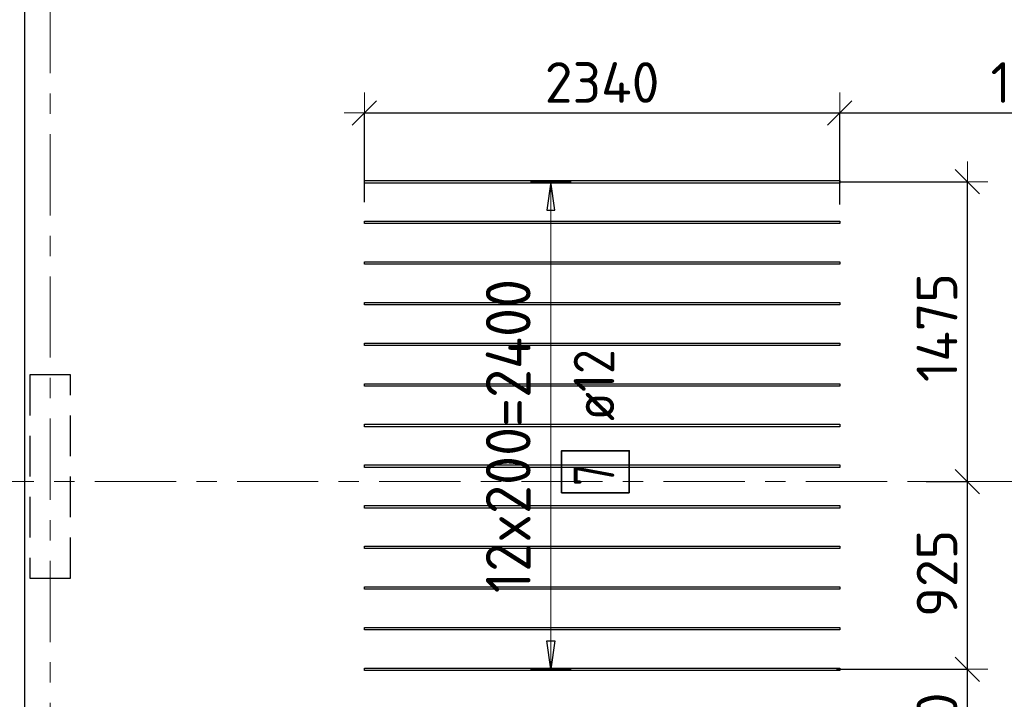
# Model space of a CAD drawing. Header units: metres. Extents: x -38 to 97, y -15 to 21.
# Tile 18 of 111: x 32.7 to 37.55, y 11.73 to 15.07. Entities that reach past the tile are written whole.
import ezdxf

# ---------------------------------------------------------------- set-up
doc = ezdxf.new("R2010")
doc.units = ezdxf.units.M
doc.header["$PDMODE"] = 65
for name, pattern in [('______11', [0.5, 0.4, -0.05, 0, -0.05]), ('______2', [0.27, 0.2, -0.07]), ('______5', [1.1, 0.8, -0.1, 0.1, -0.1])]:
    doc.linetypes.add(name, pattern=pattern)
for name, color, linetype, lineweight in [('XR$2$Осевая линия (1)', 7, '______5', 13), ('XR$3$Перекрытие (1)', 7, 'Continuous', 35), ('XR$3$Размерная линия (1)', 7, 'Continuous', 13), ('XR$5$Перекрытие (1)', 7, 'Continuous', 35), ('XR$5$Размерная линия (1)', 7, 'Continuous', 13)]:
    doc.layers.add(name, color=color, linetype=linetype, lineweight=lineweight)
for name, color, linetype, lineweight, true_color in [('XR$3$Арм.стержн.Доп. Арм верхн.зоны Х', 7, 'Continuous', 35, 0x8c8cff), ('XR$5$Арм.стержн.Доп. Арм верхн.зоны Х', 7, 'Continuous', 35, 0x8c8cff), ('XR$7$Стена_ бетон несущ.', 7, 'Continuous', 70, 0xb4b496)]:
    doc.layers.add(name, color=color, linetype=linetype, lineweight=lineweight, true_color=true_color)
doc.styles.add('ISOCPEUR', font='txt')
doc.dimstyles.new('DIMSTYLE_3', dxfattribs={"dimtxt": 0.2, "dimasz": 0.2, "dimexe": 0, "dimexo": 0, "dimgap": 0.1, "dimtad": 2, "dimdec": 0, "dimlfac": 1000, "dimrnd": 5, "dimzin": 12, "dimdsep": 46, "dimtxsty": 'ISOCPEUR', "dimblk1": 'ALL_ML_STRICH', "dimblk2": 'ALL_ML_STRICH', "dimsah": 1, "dimcen": 0, "dimclrd": 7, "dimclre": 256, "dimclrt": 7, "dimadec": 0, "dimazin": 0, "dimtfac": 1, "dimtdec": 0, "dimtix": 1, "dimtmove": 2, "dimatfit": 3, "dimfxl": 0, "dimtzin": 0, "dimlwd": 0, "dimlwe": -3, "dimarcsym": 0})

# ---------------------------------------------------------------- blocks, each defined once
blk = doc.blocks.new('ALL_ML_STRICH')
at = {"color": 0, "linetype": 'ByBlock', "lineweight": -2}
for p, q in [((0, -0.5), (0, 0.5)), ((-0.3, -0.3), (0.3, 0.3)), ((-1, 0), (0.5, 0))]:
    blk.add_line(p, q, dxfattribs=at)
blk = doc.blocks.new('*D63')
at = {"layer": 'DEFPOINTS', "color": 7, "linetype": 'Continuous', "lineweight": 13, "transparency": 33554687}
for p in [(34.3973, 14.6145), (34.3973, 14.1556), (36.7373, 14.1432)]:
    blk.add_point(p, dxfattribs=at)
at = {"layer": 'XR$3$Размерная линия (1)', "color": 9, "linetype": 'Continuous', "lineweight": -2, "true_color": 0xc7c7c7, "transparency": 33554687}
for p, q in [((34.3973, 14.1756), (34.3973, 14.6145)), ((36.7373, 14.1632), (36.7373, 14.6145))]:
    blk.add_line(p, q, dxfattribs=at)
at = {"layer": 'XR$3$Размерная линия (1)', "color": 7, "linetype": 'Continuous', "lineweight": -2, "transparency": 33554687}
blk.add_line((34.3973, 14.6145), (36.7373, 14.6145), dxfattribs=at)
at = {"layer": 'XR$3$Размерная линия (1)', "color": 7, "linetype": 'Continuous', "lineweight": 13, "transparency": 33554687, "xscale": 0.2, "yscale": 0.2, "zscale": 0.2, "rotation": 180}
blk.add_blockref('ALL_ML_STRICH', (34.3973, 14.6145), dxfattribs=at)
at = {"layer": 'XR$3$Размерная линия (1)', "color": 7, "linetype": 'Continuous', "lineweight": 13, "transparency": 33554687, "xscale": 0.2, "yscale": 0.2, "zscale": 0.2}
blk.add_blockref('ALL_ML_STRICH', (36.7373, 14.6145), dxfattribs=at)
at = {"layer": 'XR$3$Размерная линия (1)', "color": 7, "linetype": 'Continuous', "lineweight": 13, "transparency": 33554687, "insert": (35.5673, 14.7645), "char_height": 0.2, "width": 0.8, "attachment_point": 5, "style": 'ISOCPEUR'}
blk.add_mtext('\\A1;{2340}', dxfattribs=at)
blk = doc.blocks.new('*D64')
at = {"layer": 'DEFPOINTS', "color": 7, "linetype": 'Continuous', "lineweight": 13, "transparency": 33554687}
for p in [(36.7373, 14.6145), (38.7, 14.4285), (36.7373, 14.1432)]:
    blk.add_point(p, dxfattribs=at)
at = {"layer": 'XR$3$Размерная линия (1)', "color": 9, "linetype": 'Continuous', "lineweight": -2, "true_color": 0xc7c7c7, "transparency": 33554687}
for p, q in [((36.7373, 14.1632), (36.7373, 14.6145)), ((38.7, 14.4485), (38.7, 14.6145))]:
    blk.add_line(p, q, dxfattribs=at)
at = {"layer": 'XR$3$Размерная линия (1)', "color": 7, "linetype": 'Continuous', "lineweight": -2, "transparency": 33554687}
blk.add_line((36.7373, 14.6145), (38.7, 14.6145), dxfattribs=at)
at = {"layer": 'XR$3$Размерная линия (1)', "color": 7, "linetype": 'Continuous', "lineweight": 13, "transparency": 33554687, "xscale": 0.2, "yscale": 0.2, "zscale": 0.2, "rotation": 180}
blk.add_blockref('ALL_ML_STRICH', (36.7373, 14.6145), dxfattribs=at)
at = {"layer": 'XR$3$Размерная линия (1)', "color": 7, "linetype": 'Continuous', "lineweight": 13, "transparency": 33554687, "xscale": 0.2, "yscale": 0.2, "zscale": 0.2}
blk.add_blockref('ALL_ML_STRICH', (38.7, 14.6145), dxfattribs=at)
at = {"layer": 'XR$3$Размерная линия (1)', "color": 7, "linetype": 'Continuous', "lineweight": 13, "transparency": 33554687, "insert": (37.7487, 14.7645), "char_height": 0.2, "width": 0.8, "attachment_point": 5, "style": 'ISOCPEUR'}
blk.add_mtext('\\A1;{1965}', dxfattribs=at)
blk = doc.blocks.new('*D66')
at = {"layer": 'DEFPOINTS', "color": 7, "linetype": 'Continuous', "lineweight": 13, "transparency": 33554687}
for p in [(36.7006, 11.8756), (36.6869, 11.2056), (37.3658, 11.2056)]:
    blk.add_point(p, dxfattribs=at)
at = {"layer": 'XR$3$Размерная линия (1)', "color": 9, "linetype": 'Continuous', "lineweight": -2, "true_color": 0xc7c7c7, "transparency": 33554687}
for p, q in [((36.7206, 11.8756), (37.3658, 11.8756)), ((36.7069, 11.2056), (37.3658, 11.2056))]:
    blk.add_line(p, q, dxfattribs=at)
at = {"layer": 'XR$3$Размерная линия (1)', "color": 7, "linetype": 'Continuous', "lineweight": -2, "transparency": 33554687}
blk.add_line((37.3658, 11.2056), (37.3658, 11.8756), dxfattribs=at)
at = {"layer": 'XR$3$Размерная линия (1)', "color": 7, "linetype": 'Continuous', "lineweight": 13, "transparency": 33554687, "xscale": 0.2, "yscale": 0.2, "zscale": 0.2}
for p, rotation in [((37.3658, 11.8756), 90), ((37.3658, 11.2056), 270)]:
    blk.add_blockref('ALL_ML_STRICH', p, dxfattribs=dict(at, rotation=rotation))
at = {"layer": 'XR$3$Размерная линия (1)', "color": 7, "linetype": 'Continuous', "lineweight": 13, "transparency": 33554687, "insert": (37.2158, 11.5506), "char_height": 0.2, "width": 0.6, "attachment_point": 5, "rotation": 90, "style": 'ISOCPEUR'}
blk.add_mtext('\\A1;{670}', dxfattribs=at)
blk = doc.blocks.new('*D67')
at = {"layer": 'DEFPOINTS', "color": 7, "linetype": 'Continuous', "lineweight": 13, "transparency": 33554687}
for p in [(37.1424, 12.8), (36.7006, 11.8756), (37.3658, 11.8756)]:
    blk.add_point(p, dxfattribs=at)
at = {"layer": 'XR$3$Размерная линия (1)', "color": 9, "linetype": 'Continuous', "lineweight": -2, "true_color": 0xc7c7c7, "transparency": 33554687}
for p, q in [((37.1624, 12.8), (37.3658, 12.8)), ((36.7206, 11.8756), (37.3658, 11.8756))]:
    blk.add_line(p, q, dxfattribs=at)
at = {"layer": 'XR$3$Размерная линия (1)', "color": 7, "linetype": 'Continuous', "lineweight": -2, "transparency": 33554687}
blk.add_line((37.3658, 11.8756), (37.3658, 12.8), dxfattribs=at)
at = {"layer": 'XR$3$Размерная линия (1)', "color": 7, "linetype": 'Continuous', "lineweight": 13, "transparency": 33554687, "xscale": 0.2, "yscale": 0.2, "zscale": 0.2}
for p, rotation in [((37.3658, 12.8), 90), ((37.3658, 11.8756), 270)]:
    blk.add_blockref('ALL_ML_STRICH', p, dxfattribs=dict(at, rotation=rotation))
at = {"layer": 'XR$3$Размерная линия (1)', "color": 7, "linetype": 'Continuous', "lineweight": 13, "transparency": 33554687, "insert": (37.2158, 12.3478), "char_height": 0.2, "width": 0.6, "attachment_point": 5, "rotation": 90, "style": 'ISOCPEUR'}
blk.add_mtext('\\A1;{925}', dxfattribs=at)
blk = doc.blocks.new('*D68')
at = {"layer": 'DEFPOINTS', "color": 7, "linetype": 'Continuous', "lineweight": 13, "transparency": 33554687}
for p in [(36.7173, 14.2756), (37.1424, 12.8), (37.3658, 12.8)]:
    blk.add_point(p, dxfattribs=at)
at = {"layer": 'XR$3$Размерная линия (1)', "color": 9, "linetype": 'Continuous', "lineweight": -2, "true_color": 0xc7c7c7, "transparency": 33554687}
for p, q in [((36.7373, 14.2756), (37.3658, 14.2756)), ((37.1624, 12.8), (37.3658, 12.8))]:
    blk.add_line(p, q, dxfattribs=at)
at = {"layer": 'XR$3$Размерная линия (1)', "color": 7, "linetype": 'Continuous', "lineweight": -2, "transparency": 33554687}
blk.add_line((37.3658, 12.8), (37.3658, 14.2756), dxfattribs=at)
at = {"layer": 'XR$3$Размерная линия (1)', "color": 7, "linetype": 'Continuous', "lineweight": 13, "transparency": 33554687, "xscale": 0.2, "yscale": 0.2, "zscale": 0.2}
for p, rotation in [((37.3658, 14.2756), 90), ((37.3658, 12.8), 270)]:
    blk.add_blockref('ALL_ML_STRICH', p, dxfattribs=dict(at, rotation=rotation))
at = {"layer": 'XR$3$Размерная линия (1)', "color": 7, "linetype": 'Continuous', "lineweight": 13, "transparency": 33554687, "insert": (37.2158, 13.5578), "char_height": 0.2, "width": 0.8, "attachment_point": 5, "rotation": 90, "style": 'ISOCPEUR'}
blk.add_mtext('\\A1;{1475}', dxfattribs=at)
blk = doc.blocks.new('*D360')
at = {"layer": 'DEFPOINTS', "color": 7, "linetype": 'Continuous', "lineweight": 13, "transparency": 33554687}
for p in [(34.3973, 14.6145), (34.3973, 14.1556), (36.7373, 14.1432)]:
    blk.add_point(p, dxfattribs=at)
at = {"layer": 'XR$5$Размерная линия (1)', "color": 9, "linetype": 'Continuous', "lineweight": -2, "true_color": 0xc7c7c7, "transparency": 33554687}
for p, q in [((34.3973, 14.1756), (34.3973, 14.6145)), ((36.7373, 14.1632), (36.7373, 14.6145))]:
    blk.add_line(p, q, dxfattribs=at)
at = {"layer": 'XR$5$Размерная линия (1)', "color": 7, "linetype": 'Continuous', "lineweight": -2, "transparency": 33554687}
blk.add_line((34.3973, 14.6145), (36.7373, 14.6145), dxfattribs=at)
at = {"layer": 'XR$5$Размерная линия (1)', "color": 7, "linetype": 'Continuous', "lineweight": 13, "transparency": 33554687, "xscale": 0.2, "yscale": 0.2, "zscale": 0.2, "rotation": 180}
blk.add_blockref('ALL_ML_STRICH', (34.3973, 14.6145), dxfattribs=at)
at = {"layer": 'XR$5$Размерная линия (1)', "color": 7, "linetype": 'Continuous', "lineweight": 13, "transparency": 33554687, "xscale": 0.2, "yscale": 0.2, "zscale": 0.2}
blk.add_blockref('ALL_ML_STRICH', (36.7373, 14.6145), dxfattribs=at)
at = {"layer": 'XR$5$Размерная линия (1)', "color": 7, "linetype": 'Continuous', "lineweight": 13, "transparency": 33554687, "insert": (35.5673, 14.7645), "char_height": 0.2, "width": 0.8, "attachment_point": 5, "style": 'ISOCPEUR'}
blk.add_mtext('\\A1;{2340}', dxfattribs=at)
blk = doc.blocks.new('*D361')
at = {"layer": 'DEFPOINTS', "color": 7, "linetype": 'Continuous', "lineweight": 13, "transparency": 33554687}
for p in [(36.7373, 14.6145), (38.7, 14.4285), (36.7373, 14.1432)]:
    blk.add_point(p, dxfattribs=at)
at = {"layer": 'XR$5$Размерная линия (1)', "color": 9, "linetype": 'Continuous', "lineweight": -2, "true_color": 0xc7c7c7, "transparency": 33554687}
for p, q in [((36.7373, 14.1632), (36.7373, 14.6145)), ((38.7, 14.4485), (38.7, 14.6145))]:
    blk.add_line(p, q, dxfattribs=at)
at = {"layer": 'XR$5$Размерная линия (1)', "color": 7, "linetype": 'Continuous', "lineweight": -2, "transparency": 33554687}
blk.add_line((36.7373, 14.6145), (38.7, 14.6145), dxfattribs=at)
at = {"layer": 'XR$5$Размерная линия (1)', "color": 7, "linetype": 'Continuous', "lineweight": 13, "transparency": 33554687, "xscale": 0.2, "yscale": 0.2, "zscale": 0.2, "rotation": 180}
blk.add_blockref('ALL_ML_STRICH', (36.7373, 14.6145), dxfattribs=at)
at = {"layer": 'XR$5$Размерная линия (1)', "color": 7, "linetype": 'Continuous', "lineweight": 13, "transparency": 33554687, "xscale": 0.2, "yscale": 0.2, "zscale": 0.2}
blk.add_blockref('ALL_ML_STRICH', (38.7, 14.6145), dxfattribs=at)
at = {"layer": 'XR$5$Размерная линия (1)', "color": 7, "linetype": 'Continuous', "lineweight": 13, "transparency": 33554687, "insert": (37.7487, 14.7645), "char_height": 0.2, "width": 0.8, "attachment_point": 5, "style": 'ISOCPEUR'}
blk.add_mtext('\\A1;{1965}', dxfattribs=at)
blk = doc.blocks.new('*D363')
at = {"layer": 'DEFPOINTS', "color": 7, "linetype": 'Continuous', "lineweight": 13, "transparency": 33554687}
for p in [(36.7006, 11.8756), (36.6869, 11.2056), (37.3658, 11.2056)]:
    blk.add_point(p, dxfattribs=at)
at = {"layer": 'XR$5$Размерная линия (1)', "color": 9, "linetype": 'Continuous', "lineweight": -2, "true_color": 0xc7c7c7, "transparency": 33554687}
for p, q in [((36.7206, 11.8756), (37.3658, 11.8756)), ((36.7069, 11.2056), (37.3658, 11.2056))]:
    blk.add_line(p, q, dxfattribs=at)
at = {"layer": 'XR$5$Размерная линия (1)', "color": 7, "linetype": 'Continuous', "lineweight": -2, "transparency": 33554687}
blk.add_line((37.3658, 11.2056), (37.3658, 11.8756), dxfattribs=at)
at = {"layer": 'XR$5$Размерная линия (1)', "color": 7, "linetype": 'Continuous', "lineweight": 13, "transparency": 33554687, "xscale": 0.2, "yscale": 0.2, "zscale": 0.2}
for p, rotation in [((37.3658, 11.8756), 90), ((37.3658, 11.2056), 270)]:
    blk.add_blockref('ALL_ML_STRICH', p, dxfattribs=dict(at, rotation=rotation))
at = {"layer": 'XR$5$Размерная линия (1)', "color": 7, "linetype": 'Continuous', "lineweight": 13, "transparency": 33554687, "insert": (37.2158, 11.5506), "char_height": 0.2, "width": 0.6, "attachment_point": 5, "rotation": 90, "style": 'ISOCPEUR'}
blk.add_mtext('\\A1;{670}', dxfattribs=at)
blk = doc.blocks.new('*D364')
at = {"layer": 'DEFPOINTS', "color": 7, "linetype": 'Continuous', "lineweight": 13, "transparency": 33554687}
for p in [(37.1424, 12.8), (36.7006, 11.8756), (37.3658, 11.8756)]:
    blk.add_point(p, dxfattribs=at)
at = {"layer": 'XR$5$Размерная линия (1)', "color": 9, "linetype": 'Continuous', "lineweight": -2, "true_color": 0xc7c7c7, "transparency": 33554687}
for p, q in [((37.1624, 12.8), (37.3658, 12.8)), ((36.7206, 11.8756), (37.3658, 11.8756))]:
    blk.add_line(p, q, dxfattribs=at)
at = {"layer": 'XR$5$Размерная линия (1)', "color": 7, "linetype": 'Continuous', "lineweight": -2, "transparency": 33554687}
blk.add_line((37.3658, 11.8756), (37.3658, 12.8), dxfattribs=at)
at = {"layer": 'XR$5$Размерная линия (1)', "color": 7, "linetype": 'Continuous', "lineweight": 13, "transparency": 33554687, "xscale": 0.2, "yscale": 0.2, "zscale": 0.2}
for p, rotation in [((37.3658, 12.8), 90), ((37.3658, 11.8756), 270)]:
    blk.add_blockref('ALL_ML_STRICH', p, dxfattribs=dict(at, rotation=rotation))
at = {"layer": 'XR$5$Размерная линия (1)', "color": 7, "linetype": 'Continuous', "lineweight": 13, "transparency": 33554687, "insert": (37.2158, 12.3478), "char_height": 0.2, "width": 0.6, "attachment_point": 5, "rotation": 90, "style": 'ISOCPEUR'}
blk.add_mtext('\\A1;{925}', dxfattribs=at)
blk = doc.blocks.new('*D365')
at = {"layer": 'DEFPOINTS', "color": 7, "linetype": 'Continuous', "lineweight": 13, "transparency": 33554687}
for p in [(36.7173, 14.2756), (37.1424, 12.8), (37.3658, 12.8)]:
    blk.add_point(p, dxfattribs=at)
at = {"layer": 'XR$5$Размерная линия (1)', "color": 9, "linetype": 'Continuous', "lineweight": -2, "true_color": 0xc7c7c7, "transparency": 33554687}
for p, q in [((36.7373, 14.2756), (37.3658, 14.2756)), ((37.1624, 12.8), (37.3658, 12.8))]:
    blk.add_line(p, q, dxfattribs=at)
at = {"layer": 'XR$5$Размерная линия (1)', "color": 7, "linetype": 'Continuous', "lineweight": -2, "transparency": 33554687}
blk.add_line((37.3658, 12.8), (37.3658, 14.2756), dxfattribs=at)
at = {"layer": 'XR$5$Размерная линия (1)', "color": 7, "linetype": 'Continuous', "lineweight": 13, "transparency": 33554687, "xscale": 0.2, "yscale": 0.2, "zscale": 0.2}
for p, rotation in [((37.3658, 14.2756), 90), ((37.3658, 12.8), 270)]:
    blk.add_blockref('ALL_ML_STRICH', p, dxfattribs=dict(at, rotation=rotation))
at = {"layer": 'XR$5$Размерная линия (1)', "color": 7, "linetype": 'Continuous', "lineweight": 13, "transparency": 33554687, "insert": (37.2158, 13.5578), "char_height": 0.2, "width": 0.8, "attachment_point": 5, "rotation": 90, "style": 'ISOCPEUR'}
blk.add_mtext('\\A1;{1475}', dxfattribs=at)

msp = doc.modelspace()

# ---------------------------------------------------------------- linework, layer by layer
at = {"layer": 'XR$2$Осевая линия (1)', "color": 253, "linetype": '______11', "lineweight": 13, "true_color": 0xa0a0a0, "transparency": 33554687}
for p, q in [((32.85, -3.39), (32.85, 19.78)), ((-2.63, 12.8), (62.6, 12.8))]:
    msp.add_line(p, q, dxfattribs=at)
at = {"layer": 'XR$3$Арм.стержн.Доп. Арм верхн.зоны Х', "color": 253, "linetype": 'Continuous', "lineweight": -3, "true_color": 0xa0a0a0, "transparency": 33554687}
for p, q in [((35.3151, 14.2756), (35.2151, 14.2756)), ((35.3151, 14.2756), (35.4151, 14.2756)), ((35.3151, 11.8756), (35.2151, 11.8756)), ((35.3151, 11.8756), (35.4151, 11.8756))]:
    msp.add_line(p, q, dxfattribs=at)
at = {"layer": 'XR$3$Арм.стержн.Доп. Арм верхн.зоны Х', "color": 7, "linetype": 'Continuous', "lineweight": 25, "transparency": 33554687}
for p, q in [((35.3151, 14.2756), (35.2951, 14.1356)), ((35.3351, 14.1356), (35.3151, 14.2756)), ((35.2951, 14.1356), (35.3351, 14.1356)), ((35.3151, 11.8756), (35.2951, 12.0156)), ((35.2951, 12.0156), (35.3351, 12.0156)), ((35.3351, 12.0156), (35.3151, 11.8756))]:
    msp.add_line(p, q, dxfattribs=at)
at = {"layer": 'XR$3$Арм.стержн.Доп. Арм верхн.зоны Х', "color": 7, "linetype": 'Continuous', "lineweight": 13, "transparency": 33554687}
for p, q in [((35.3151, 14.2756), (35.3151, 14.2756)), ((35.3151, 11.8756), (35.3151, 14.2756)), ((35.3151, 11.8756), (35.3151, 11.8756))]:
    msp.add_line(p, q, dxfattribs=at)
at = {"layer": 'XR$3$Арм.стержн.Доп. Арм верхн.зоны Х', "color": 34, "linetype": 'Continuous', "lineweight": 25, "transparency": 33554687}
for points in [[(36.7373, 14.2696), (34.3973, 14.2696), (34.3973, 14.2816), (36.7373, 14.2816), (36.7373, 14.2696)], [(36.7373, 14.0696), (34.3973, 14.0696), (34.3973, 14.0816), (36.7373, 14.0816), (36.7373, 14.0696)], [(36.7373, 13.8696), (34.3973, 13.8696), (34.3973, 13.8816), (36.7373, 13.8816), (36.7373, 13.8696)], [(36.7373, 13.6696), (34.3973, 13.6696), (34.3973, 13.6816), (36.7373, 13.6816), (36.7373, 13.6696)], [(36.7373, 13.4696), (34.3973, 13.4696), (34.3973, 13.4816), (36.7373, 13.4816), (36.7373, 13.4696)], [(36.7373, 13.2696), (34.3973, 13.2696), (34.3973, 13.2816), (36.7373, 13.2816), (36.7373, 13.2696)], [(36.7373, 13.0696), (34.3973, 13.0696), (34.3973, 13.0816), (36.7373, 13.0816), (36.7373, 13.0696)], [(36.7373, 12.8696), (34.3973, 12.8696), (34.3973, 12.8816), (36.7373, 12.8816), (36.7373, 12.8696)], [(36.7373, 12.6696), (34.3973, 12.6696), (34.3973, 12.6816), (36.7373, 12.6816), (36.7373, 12.6696)], [(36.7373, 12.4696), (34.3973, 12.4696), (34.3973, 12.4816), (36.7373, 12.4816), (36.7373, 12.4696)], [(36.7373, 12.2696), (34.3973, 12.2696), (34.3973, 12.2816), (36.7373, 12.2816), (36.7373, 12.2696)], [(36.7373, 12.0696), (34.3973, 12.0696), (34.3973, 12.0816), (36.7373, 12.0816), (36.7373, 12.0696)], [(36.7373, 11.8696), (34.3973, 11.8696), (34.3973, 11.8816), (36.7373, 11.8816), (36.7373, 11.8696)]]:
    msp.add_lwpolyline(points, dxfattribs=at)
at = {"layer": 'XR$3$Арм.стержн.Доп. Арм верхн.зоны Х', "color": 7, "linetype": 'Continuous', "lineweight": 35, "transparency": 33554687}
msp.add_lwpolyline([(35.7009, 12.745), (35.7009, 12.9516), (35.3675, 12.9516), (35.3675, 12.745), (35.7009, 12.745)], dxfattribs=at)
at = {"layer": 'XR$3$Перекрытие (1)', "color": 7, "linetype": 'Continuous', "lineweight": 25, "transparency": 33554687}
msp.add_line((32.725, -0.2498), (32.725, 16.4002), dxfattribs=at)
at = {"layer": 'XR$5$Арм.стержн.Доп. Арм верхн.зоны Х', "color": 253, "linetype": 'Continuous', "lineweight": -3, "true_color": 0xa0a0a0, "transparency": 33554687}
for p, q in [((35.3151, 14.2756), (35.2151, 14.2756)), ((35.3151, 14.2756), (35.4151, 14.2756)), ((35.3151, 11.8756), (35.2151, 11.8756)), ((35.3151, 11.8756), (35.4151, 11.8756))]:
    msp.add_line(p, q, dxfattribs=at)
at = {"layer": 'XR$5$Арм.стержн.Доп. Арм верхн.зоны Х', "color": 7, "linetype": 'Continuous', "lineweight": 25, "transparency": 33554687}
for p, q in [((35.3151, 14.2756), (35.2951, 14.1356)), ((35.3351, 14.1356), (35.3151, 14.2756)), ((35.2951, 14.1356), (35.3351, 14.1356)), ((35.3151, 11.8756), (35.2951, 12.0156)), ((35.2951, 12.0156), (35.3351, 12.0156)), ((35.3351, 12.0156), (35.3151, 11.8756))]:
    msp.add_line(p, q, dxfattribs=at)
at = {"layer": 'XR$5$Арм.стержн.Доп. Арм верхн.зоны Х', "color": 7, "linetype": 'Continuous', "lineweight": 13, "transparency": 33554687}
for p, q in [((35.3151, 14.2756), (35.3151, 14.2756)), ((35.3151, 11.8756), (35.3151, 14.2756)), ((35.3151, 11.8756), (35.3151, 11.8756))]:
    msp.add_line(p, q, dxfattribs=at)
at = {"layer": 'XR$5$Арм.стержн.Доп. Арм верхн.зоны Х', "color": 34, "linetype": 'Continuous', "lineweight": 25, "transparency": 33554687}
for points in [[(36.7373, 14.2696), (34.3973, 14.2696), (34.3973, 14.2816), (36.7373, 14.2816), (36.7373, 14.2696)], [(36.7373, 14.0696), (34.3973, 14.0696), (34.3973, 14.0816), (36.7373, 14.0816), (36.7373, 14.0696)], [(36.7373, 13.8696), (34.3973, 13.8696), (34.3973, 13.8816), (36.7373, 13.8816), (36.7373, 13.8696)], [(36.7373, 13.6696), (34.3973, 13.6696), (34.3973, 13.6816), (36.7373, 13.6816), (36.7373, 13.6696)], [(36.7373, 13.4696), (34.3973, 13.4696), (34.3973, 13.4816), (36.7373, 13.4816), (36.7373, 13.4696)], [(36.7373, 13.2696), (34.3973, 13.2696), (34.3973, 13.2816), (36.7373, 13.2816), (36.7373, 13.2696)], [(36.7373, 13.0696), (34.3973, 13.0696), (34.3973, 13.0816), (36.7373, 13.0816), (36.7373, 13.0696)], [(36.7373, 12.8696), (34.3973, 12.8696), (34.3973, 12.8816), (36.7373, 12.8816), (36.7373, 12.8696)], [(36.7373, 12.6696), (34.3973, 12.6696), (34.3973, 12.6816), (36.7373, 12.6816), (36.7373, 12.6696)], [(36.7373, 12.4696), (34.3973, 12.4696), (34.3973, 12.4816), (36.7373, 12.4816), (36.7373, 12.4696)], [(36.7373, 12.2696), (34.3973, 12.2696), (34.3973, 12.2816), (36.7373, 12.2816), (36.7373, 12.2696)], [(36.7373, 12.0696), (34.3973, 12.0696), (34.3973, 12.0816), (36.7373, 12.0816), (36.7373, 12.0696)], [(36.7373, 11.8696), (34.3973, 11.8696), (34.3973, 11.8816), (36.7373, 11.8816), (36.7373, 11.8696)]]:
    msp.add_lwpolyline(points, dxfattribs=at)
at = {"layer": 'XR$5$Арм.стержн.Доп. Арм верхн.зоны Х', "color": 7, "linetype": 'Continuous', "lineweight": 35, "transparency": 33554687}
msp.add_lwpolyline([(35.7009, 12.745), (35.7009, 12.9516), (35.3675, 12.9516), (35.3675, 12.745), (35.7009, 12.745)], dxfattribs=at)
at = {"layer": 'XR$5$Перекрытие (1)', "color": 7, "linetype": 'Continuous', "lineweight": 25, "transparency": 33554687}
msp.add_line((32.725, -0.2498), (32.725, 16.6502), dxfattribs=at)
at = {"layer": 'XR$7$Стена_ бетон несущ.', "color": 253, "linetype": '______2', "lineweight": -3, "true_color": 0xa0a0a0, "transparency": 33554687}
for p, q in [((32.95, 13.325), (32.75, 13.325)), ((32.75, 13.325), (32.75, 12.325)), ((32.95, 12.325), (32.95, 13.325)), ((32.75, 12.325), (32.95, 12.325))]:
    msp.add_line(p, q, dxfattribs=at)

# ---------------------------------------------------------------- texts
at = {"layer": 'XR$3$Арм.стержн.Доп. Арм верхн.зоны Х', "color": 7, "linetype": 'Continuous', "lineweight": 13, "transparency": 33554687, "insert": (35.2151, 12.2506), "char_height": 0.22, "width": 1.775242, "attachment_point": 7, "rotation": 90, "style": 'ISOCPEUR'}
msp.add_mtext('\\W0.95;12x200=2400', dxfattribs=at)
at = {"layer": 'XR$3$Арм.стержн.Доп. Арм верхн.зоны Х', "color": 7, "linetype": 'Continuous', "lineweight": 25, "transparency": 33554687, "char_height": 0.2, "attachment_point": 7, "rotation": 90, "style": 'ISOCPEUR'}
for s, insert, width in [('\\W0.89; ø12 ', (35.6275, 12.985), 0.749105), ('\\W0.78;7', (35.6275, 12.7783), 0.217605)]:
    msp.add_mtext(s, dxfattribs=dict(at, insert=insert, width=width))
at = {"layer": 'XR$5$Арм.стержн.Доп. Арм верхн.зоны Х', "color": 7, "linetype": 'Continuous', "lineweight": 13, "transparency": 33554687, "insert": (35.2151, 12.2506), "char_height": 0.22, "width": 1.775242, "attachment_point": 7, "rotation": 90, "style": 'ISOCPEUR'}
msp.add_mtext('\\W0.95;12x200=2400', dxfattribs=at)
at = {"layer": 'XR$5$Арм.стержн.Доп. Арм верхн.зоны Х', "color": 7, "linetype": 'Continuous', "lineweight": 25, "transparency": 33554687, "char_height": 0.2, "attachment_point": 7, "rotation": 90, "style": 'ISOCPEUR'}
for s, insert, width in [('\\W0.89; ø12 ', (35.6275, 12.985), 0.749105), ('\\W0.78;7', (35.6275, 12.7783), 0.217605)]:
    msp.add_mtext(s, dxfattribs=dict(at, insert=insert, width=width))

# ---------------------------------------------------------------- dimensions: what is measured, and where the dimension line sits
at = {"layer": 'XR$3$Размерная линия (1)', "color": 7, "linetype": 'Continuous', "lineweight": 13, "transparency": 33554687}
for base, p1, p2, picture, middle in [((36.7373, 14.6145), (34.3973, 14.1756), (36.7373, 14.1632), '*D63', (35.5673, 14.7645)), ((38.7, 14.6145), (36.7373, 14.1632), (38.7, 14.4485), '*D64', (37.7487, 14.7645))]:
    dim = msp.add_linear_dim(base=base, p1=p1, p2=p2, dimstyle='DIMSTYLE_3', override={"dimpost": '<>', "dimclrd": 7, "dimclre": 9, "dimclrt": 7, "dimlwd": 0, "dimlwe": 65533}, dxfattribs=at)
    dim.commit()
    dim.dimension.update_dxf_attribs({"geometry": picture, "text_midpoint": middle, "dimtype": 160})
for base, p1, p2, picture, middle in [((37.3658, 14.2756), (37.1624, 12.8), (36.7373, 14.2756), '*D68', (37.2158, 13.5578)), ((37.3658, 12.8), (36.7206, 11.8756), (37.1624, 12.8), '*D67', (37.2158, 12.3478)), ((37.3658, 11.8756), (36.7069, 11.2056), (36.7206, 11.8756), '*D66', (37.2158, 11.5506))]:
    dim = msp.add_linear_dim(base=base, p1=p1, p2=p2, angle=90, dimstyle='DIMSTYLE_3', override={"dimpost": '<>', "dimclrd": 7, "dimclre": 9, "dimclrt": 7, "dimlwd": 0, "dimlwe": 65533}, dxfattribs=at)
    dim.commit()
    dim.dimension.update_dxf_attribs({"geometry": picture, "text_midpoint": middle, "dimtype": 160})
at = {"layer": 'XR$5$Размерная линия (1)', "color": 7, "linetype": 'Continuous', "lineweight": 13, "transparency": 33554687}
for base, p1, p2, picture, middle in [((36.7373, 14.6145), (34.3973, 14.1756), (36.7373, 14.1632), '*D360', (35.5673, 14.7645)), ((38.7, 14.6145), (36.7373, 14.1632), (38.7, 14.4485), '*D361', (37.7487, 14.7645))]:
    dim = msp.add_linear_dim(base=base, p1=p1, p2=p2, dimstyle='DIMSTYLE_3', override={"dimpost": '<>', "dimclrd": 7, "dimclre": 9, "dimclrt": 7, "dimlwd": 0, "dimlwe": 65533}, dxfattribs=at)
    dim.commit()
    dim.dimension.update_dxf_attribs({"geometry": picture, "text_midpoint": middle, "dimtype": 160})
for base, p1, p2, picture, middle in [((37.3658, 14.2756), (37.1624, 12.8), (36.7373, 14.2756), '*D365', (37.2158, 13.5578)), ((37.3658, 12.8), (36.7206, 11.8756), (37.1624, 12.8), '*D364', (37.2158, 12.3478)), ((37.3658, 11.8756), (36.7069, 11.2056), (36.7206, 11.8756), '*D363', (37.2158, 11.5506))]:
    dim = msp.add_linear_dim(base=base, p1=p1, p2=p2, angle=90, dimstyle='DIMSTYLE_3', override={"dimpost": '<>', "dimclrd": 7, "dimclre": 9, "dimclrt": 7, "dimlwd": 0, "dimlwe": 65533}, dxfattribs=at)
    dim.commit()
    dim.dimension.update_dxf_attribs({"geometry": picture, "text_midpoint": middle, "dimtype": 160})

doc.saveas('drawing.dxf')
